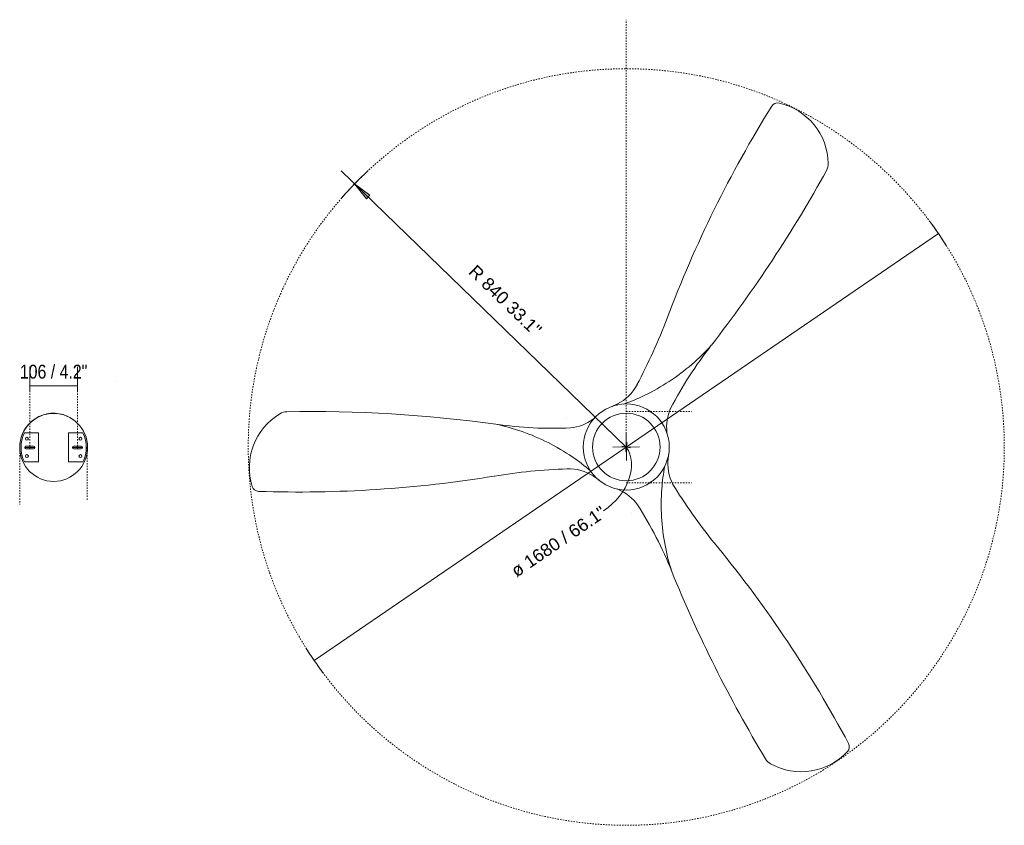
# Model space of a CAD drawing. Header units: millimetres. Extents: x 5663 to 11466, y -2971 to 7544.
# Tile 8 of 8: x 9278 to 11466, y 5755 to 7544. Entities that reach past the tile are written whole.
import ezdxf

# ---------------------------------------------------------------- set-up
doc = ezdxf.new("R2010")
doc.units = ezdxf.units.MM
doc.linetypes.add('Dash', pattern=[6, 3, -3])
doc.linetypes.add('Punto', pattern=[4.7625, 0, -4.7625])
for name, color, linetype, lineweight in [('Cotas', 7, 'Continuous', 9), ('Cotas-14', 7, 'Continuous', 9), ('Lighthing Fixture Detail Wide Black', 7, 'Continuous', 20), ('Luminarias', 7, 'Continuous', 20)]:
    doc.layers.add(name, color=color, linetype=linetype, lineweight=lineweight)
doc.layers.add('Lighthing Fixture Dim Grey Dash', color=7, linetype='Dash', lineweight=9, true_color=0xd2d2d2)
doc.layers.add('Ligthing Fixture ADD', color=7, linetype='Punto', lineweight=9, true_color=0xffffff)
doc.styles.add('Arial', font='arial.ttf', dxfattribs={"height": 28})
doc.styles.add('Arial Narrow', font='ARIALN.TTF', dxfattribs={"height": 30.8})
doc.dimstyles.new('Diameter_-_3mm_Arial', dxfattribs={"dimscale": 304.8, "dimtxt": 28.567263, "dimasz": 0, "dimexe": 0.110236, "dimexo": 0, "dimgap": 0.068898, "dimtad": 1, "dimjust": 3, "dimdec": 0, "dimzin": 0, "dimdsep": 46, "dimtxsty": 'Arial', "dimblk1": 'NONE', "dimblk2": 'NONE', "dimsah": 1, "dimcen": 0.09, "dimadec": 0, "dimazin": 0, "dimtfac": 1, "dimtdec": 4, "dimtix": 1, "dimtmove": 0, "dimatfit": 2, "dimfxl": 1, "dimtvp": 1, "dimtolj": 1, "dimtzin": 0, "dimarcsym": 2})
doc.dimstyles.new('FARO_-_2_2mm_Arial_Narrow_mm_Inch_Left', dxfattribs={"dimscale": 304.8, "dimtxt": 31.521674, "dimasz": 0, "dimexe": 0.137795, "dimexo": 0.0625, "dimgap": 0.022966, "dimtad": 1, "dimdec": 0, "dimzin": 0, "dimdsep": 46, "dimtxsty": 'Arial Narrow', "dimblk1": 'NONE', "dimblk2": 'NONE', "dimsah": 1, "dimcen": 0.09, "dimadec": 0, "dimazin": 0, "dimtfac": 1, "dimtdec": 4, "dimtix": 1, "dimtmove": 0, "dimatfit": 3, "dimfxl": 0.045932, "dimfxlon": 1, "dimtvp": 1, "dimtolj": 1, "dimtzin": 0, "dimarcsym": 2})
doc.dimstyles.new('Radial_-_3mm_Arial', dxfattribs={"dimscale": 304.8, "dimtxt": 28.567263, "dimasz": 0.137795, "dimexe": 0.137795, "dimexo": 0, "dimgap": 0.080381, "dimtad": 1, "dimjust": 3, "dimdec": 0, "dimzin": 0, "dimdsep": 46, "dimtxsty": 'Arial', "dimsah": 1, "dimcen": 0.09, "dimdle": 0.137795, "dimadec": 0, "dimazin": 0, "dimtfac": 1, "dimtdec": 4, "dimtix": 1, "dimtmove": 0, "dimatfit": 2, "dimfxl": 1, "dimtvp": 1, "dimtfill": 1, "dimtolj": 1, "dimtzin": 0, "dimarcsym": 2})

# ---------------------------------------------------------------- blocks, each defined once
blk = doc.blocks.new('33464 - 33464 LANTAU-G Matt nickel ceiling fan-500302-Planta_PDF Fixing Holes')
at = {"layer": 'Luminarias'}
blk.add_line((137.7, -145.8), (137.5, -145.6), dxfattribs=at)
for centre, radius, start, end in [((-59.5, 19.2), 3.25, 90, 270), ((-59.5, 19.2), 3.25, 270, 90), ((59.5, 19.2), 3.25, 90, 270), ((59.5, 19.2), 3.25, 270, 90), ((0, 0), 72.5, 18.6749, 20.2489), ((-61, 0), 3, 149.3636, 164.7826), ((-61, 0), 3, 104.5666, 119.8688), ((0, 0), 72.5, 359.2638, 0.8567), ((-61, 0), 3, 198.2516, 210.6364), ((-59.5, -19.3), 3.25, 90, 270), ((-61, 0), 3, 240.1312, 255.4334), ((-59.5, -19.3), 3.25, 270, 90), ((59.5, -19.3), 3.25, 90, 270), ((59.5, -19.3), 3.25, 270, 90), ((0, 0), 72.5, 339.7511, 341.3251)]:
    blk.add_arc(centre, radius, start, end, dxfattribs=at)
blk = doc.blocks.new('DIMBLOCK7-Planta_PDF Fixing Holes')
at = {"layer": 'Cotas-14', "color": 251, "true_color": 0x5b5b5b}
for p, q in [((9300.8, 6730.9), (9300.8, 6772.9)), ((9406.8, 6730.9), (9406.8, 6772.9)), ((9300.8, 6730.9), (9406.8, 6730.9)), ((9300.8, 6730.9), (9300.8, 6716.9)), ((9406.8, 6730.9), (9406.8, 6716.9))]:
    blk.add_line(p, q, dxfattribs=at)
at = {"layer": 'Cotas-14', "color": 0, "insert": (9278.7, 6777.7), "char_height": 30.8, "width": 180.124, "attachment_point": 1, "line_spacing_factor": 0.974696, "style": 'Arial Narrow'}
blk.add_mtext('106 / 4.2"', dxfattribs=at)
blk = doc.blocks.new('_None')
blk = doc.blocks.new('DIMBLOCK8-Planta_PDF')
at = {"layer": 'Cotas-14', "color": 8, "true_color": 0x787878}
for p, q in [((10626.2, 6595), (11319.6, 7069)), ((10626.2, 6595), (9932.7, 6120.9)), ((10616.5, 6596.8), (10635.9, 6593.1)), ((10624.4, 6585.2), (10628, 6604.7))]:
    blk.add_line(p, q, dxfattribs=at)
for start, end in [(32.066, 36.6497), (212.066, 216.6497)]:
    blk.add_arc((10626.2, 6595), 840, start, end, dxfattribs=at)
blk.add_ellipse((10525.9, 6526.4), major_axis=(100.3, 68.6), ratio=0.727559, start_param=4.712389, end_param=6.283185, dxfattribs=at)
at = {"layer": 'Cotas-14', "color": 0, "insert": (10366.7, 6327.9), "char_height": 28, "width": 292.177, "attachment_point": 1, "rotation": 34.3579, "line_spacing_factor": 0.941778, "style": 'Arial'}
blk.add_mtext('ø 1680 / 66.1"', dxfattribs=at)
blk = doc.blocks.new('DIMBLOCK9-Planta_PDF')
at = {"layer": 'Cotas-14'}
blk.add_hatch(color=256, dxfattribs=at).paths.add_polyline_path([(10022.6, 7179.2), (10049, 7146), (10056.7, 7153.9)])
for p, q in [((10626.2, 6595), (9992.5, 7208.4)), ((10022.6, 7179.2), (10049, 7146)), ((10056.7, 7153.9), (10022.6, 7179.2)), ((10049, 7146), (10056.7, 7153.9)), ((10625.7, 6624.6), (10626.7, 6565.3)), ((10596.5, 6594.5), (10655.9, 6595.4))]:
    blk.add_line(p, q, dxfattribs=at)
blk.add_arc((10626.2, 6595), 840, 133.0668, 138.7964, dxfattribs=at)
at = {"layer": 'Cotas-14', "color": 0, "insert": (10293.3, 7001.9), "char_height": 28, "width": 245.239, "attachment_point": 1, "rotation": 315.9316, "line_spacing_factor": 0.941778, "style": 'Arial', "bg_fill": 3, "box_fill_scale": 1.25, "bg_fill_color": 256, "bg_fill_true_color": 13158600, "bg_fill_transparency": 0}
blk.add_mtext('R 840 33.1"', dxfattribs=at)

msp = doc.modelspace()

# ---------------------------------------------------------------- linework, layer by layer
at = {"layer": 'Lighthing Fixture Detail Wide Black'}
for p, q in [((10606.8, 6690.6), (10592.3, 6684.2)), ((10555.9, 6659.2), (10552.5, 6656.6)), ((9288.7, 6626.1), (9320.5, 6626.1)), ((9320.5, 6626.1), (9320.5, 6562.1)), ((9387, 6562.1), (9387, 6626.1)), ((9387, 6626.1), (9418.8, 6626.1)), ((10717, 6623.7), (10716.4, 6627.9)), ((9289.8, 6594.1), (9311.8, 6594.1)), ((9308.8, 6597.1), (9292.8, 6597.1)), ((9292.8, 6591.1), (9308.8, 6591.1)), ((9300.8, 6597.1), (9300.8, 6591.1)), ((9395.8, 6594.1), (9417.8, 6594.1)), ((9414.8, 6597.1), (9398.8, 6597.1)), ((9398.8, 6591.1), (9414.8, 6591.1)), ((9406.8, 6591.1), (9406.8, 6597.1)), ((10718.7, 6563.9), (10720.4, 6579.7)), ((9320.5, 6562.1), (9288.7, 6562.1)), ((9418.8, 6562.1), (9387, 6562.1)), ((10553.1, 6530.4), (10565.8, 6521)), ((10605.7, 6501.9), (10609.6, 6500.3))]:
    msp.add_line(p, q, dxfattribs=at)
for centre, radius, start, end in [((13242.6, 5926.1), 2700.3, 148.1286, 159.2873), ((10962.4, 7343.8), 15.3, 77.3386, 148.1286), ((10935.1, 7222.2), 139.9, 0.9445, 77.3386), ((11044.7, 7224), 30.3, 331.0544, 0.9445), ((8445.8, 8661.4), 3000.3, 322.1612, 331.0544), ((9501.2, 7340.8), 1299.7, 332.1165, 339.2873), ((11522.3, 6265.3), 899.3, 141.8515, 152.4781), ((10458.8, 7141.6), 479.5, 310.7337, 318.0044), ((10561.9, 6779.6), 99.7, 296.7952, 332.1165), ((10451, 7157.8), 497.4, 289.8562, 295.7457), ((9872.1, 6642.9), 30.3, 91.0544, 120.9445), ((9926.8, 3673.4), 3000.3, 82.1612, 91.0544), ((10626.2, 6595), 95.5, 0, 180), ((10625.3, 6595.1), 95, 108.3191, 110.3249), ((10625.3, 6595.1), 95, 101.0453, 102.3771), ((10819.6, 6638.8), 103.7, 156.0525, 186.0246), ((9353.8, 6594.1), 75.4, 0, 180), ((9353.5, 6595), 75, 51.9375, 165.5766), ((9928.5, 6548.9), 139.9, 120.9445, 197.3386), ((10491.5, 6740.5), 103.7, 276.0525, 306.0246), ((10626.2, 6595), 75, 0, 180), ((10236.5, 6176.6), 479.5, 70.7337, 78.0044), ((10463.6, 7535.8), 899.3, 261.8515, 272.4781), ((9353.8, 6594.1), 72.5, 153.8081, 206.1919), ((9353.8, 6594.1), 72.5, 333.8081, 26.1919), ((9353.8, 6594.1), 75.4, 180, 0), ((9353.5, 6595), 75, 172.5, 172.6641), ((9292.8, 6594.1), 3, 90, 270), ((9308.8, 6594.1), 3, 270, 90), ((9398.8, 6594.1), 3, 90, 270), ((9414.8, 6594.1), 3, 270, 90), ((10626.2, 6595), 95.5, 180, 0), ((10626.2, 6595), 75, 180, 0), ((10226.3, 6161.8), 497.4, 49.8562, 55.7457), ((10626.8, 6595.6), 95, 341.0453, 342.3771), ((10818.3, 6558.3), 99.7, 176.7952, 212.1165), ((10626.8, 6595.6), 95, 348.3639, 350.3249), ((10542.8, 5247.7), 1299.7, 92.1165, 99.2873), ((10498.4, 6446.9), 99.7, 56.7952, 92.1165), ((11201.2, 6465.2), 497.4, 169.8562, 175.7457), ((9897.2, 9195.3), 2700.3, 268.1286, 279.2873), ((10626.5, 6594.1), 95, 221.0453, 222.3771), ((10626.5, 6594.1), 95, 228.3191, 230.3249), ((9809.5, 6511.7), 15.3, 197.3386, 268.1286), ((10567.5, 6405.5), 103.7, 36.0525, 66.0246), ((11834.6, 7196.3), 1299.7, 212.1165, 219.2873), ((9892.7, 5983.7), 899.3, 21.8515, 32.4781), ((11183.4, 6466.6), 479.5, 190.7337, 198.0044), ((8738.7, 4663.5), 2700.3, 28.1286, 39.2873), ((13506, 7450), 3000.3, 202.1612, 211.0544), ((11106.6, 5929.3), 15.3, 317.3386, 28.1286), ((11014.9, 6013.8), 139.9, 240.9445, 317.3386), ((10961.7, 5917.9), 30.3, 211.0544, 240.9445)]:
    msp.add_arc(centre, radius, start, end, dxfattribs=at)
for points in [[(10771.6, 6778.3), (10755.7, 6764.6), (10722.3, 6739.5), (10686, 6718.9), (10667.1, 6709.8)], [(10394.7, 6629.2), (10414.5, 6622.3), (10452.9, 6606), (10488.9, 6584.7), (10506.3, 6572.9)], [(10712.3, 6377.3), (10708.4, 6398), (10703.3, 6439.4), (10703.7, 6481.2), (10705.2, 6502.1)]]:
    msp.add_open_spline(points, degree=3, dxfattribs=at)
at = {"layer": 'Lighthing Fixture Dim Grey Dash'}
for p, q in [((10626.2, 6595), (10626.2, 7543.9)), ((9300.8, 6597.1), (9300.8, 6714.1)), ((9406.8, 6597.1), (9406.8, 6714.1)), ((10626.2, 6674.2), (10771.2, 6674.2)), ((9278.5, 6595), (9278.5, 6467.4)), ((9428.5, 6595), (9428.5, 6476.7)), ((10626.2, 6515.8), (10771.2, 6515.8))]:
    msp.add_line(p, q, dxfattribs=at)
msp.add_circle((10626.2, 6595), 840, dxfattribs=at)
at = {"layer": 'Ligthing Fixture ADD'}
for p, q in [((10748.2, 6679), (10750.2, 6682.4)), ((10492.4, 6658.6), (10488.4, 6658.6)), ((10638, 6447.3), (10640, 6443.9))]:
    msp.add_line(p, q, dxfattribs=at)

# ---------------------------------------------------------------- block references
at = {"layer": 'Luminarias', "extrusion": (0, 0, -1), "rotation": 180}
msp.add_blockref('33464 - 33464 LANTAU-G Matt nickel ceiling fan-500302-Planta_PDF Fixing Holes', (-9353.8, 6594.1), dxfattribs=at)

# ---------------------------------------------------------------- dimensions: what is measured, and where the dimension line sits
at = {"layer": 'Cotas', "color": 8, "true_color": 0x787878}
dim = msp.add_diameter_dim_2p(p1=(11319.6, 7069), p2=(9932.7, 6120.9), dimstyle='Diameter_-_3mm_Arial', override={"dimpost": 'ø<>'}, dxfattribs=at)
dim.commit()
dim.dimension.update_dxf_attribs({"geometry": 'DIMBLOCK8-Planta_PDF', "text_midpoint": (10604.1, 6627.3)})
at = {"layer": 'Cotas', "color": 251, "true_color": 0x5b5b5b}
dim = msp.add_linear_dim(base=(9406.8, 6730.9), p1=(9300.8, 6716.9), p2=(9406.8, 6716.9), dimstyle='FARO_-_2_2mm_Arial_Narrow_mm_Inch_Left', override={"dimpost": '<>', "dimfxl": 106}, dxfattribs=at)
dim.commit()
dim.dimension.update_dxf_attribs({"geometry": 'DIMBLOCK7-Planta_PDF Fixing Holes', "text_midpoint": (9353.8, 6757.8)})

# ---------------------------------------------------------------- next in the draw order: dimensions: what is measured, and where the dimension line sits
at = {"layer": 'Cotas'}
dim = msp.add_radius_dim(center=(10626.2, 6595), mpoint=(10022.6, 7179.2), dimstyle='Radial_-_3mm_Arial', override={"dimpost": 'R<>'}, dxfattribs=at)
dim.commit()
dim.dimension.update_dxf_attribs({"geometry": 'DIMBLOCK9-Planta_PDF', "text_midpoint": (10369, 6903)})

doc.saveas('drawing.dxf')
